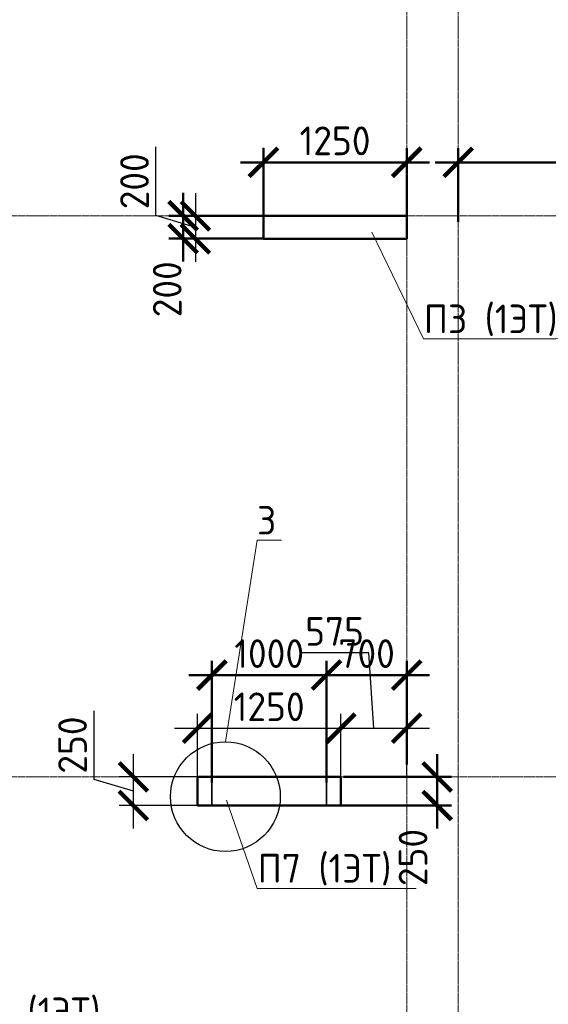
# Model space of a CAD drawing. Header units: millimetres. Extents: x 263826 to 1718326, y -423071 to 70137.
# Tile 148 of 256: x 360267 to 364880, y -79533 to -70931. Entities that reach past the tile are written whole.
import ezdxf
from ezdxf import colors
from ezdxf.entities.mleader import LeaderData, LeaderLine
from ezdxf.math import Vec2, Vec3

# ---------------------------------------------------------------- set-up
doc = ezdxf.new("R2010")
doc.units = ezdxf.units.MM
doc.linetypes.add('______5', pattern=[1100, 800, -100, 100, -100])
doc.linetypes.add('осевая', pattern=[50.8, 31.75, -6.35, 6.35, -6.35])
doc.layers.add('Колонна_ бетон', color=7, linetype='Continuous', lineweight=50, true_color=0xb4b496)
for name, color, linetype, lineweight in [('Конструкции 0.5', 5, 'Continuous', 50), ('Надписи', 200, 'Continuous', 18), ('Оси', 40, '______5', 18), ('подоснова', 151, 'Continuous', 5), ('РАЗМЕРЫ', 1, 'Continuous', 9), ('Узлы', 7, 'Continuous', 0)]:
    doc.layers.add(name, color=color, linetype=linetype, lineweight=lineweight)
doc.styles.add('GOST-2.304_Type-B', font='GOST_Common.ttf')
doc.dimstyles.new('СПДС', dxfattribs={"dimscale": 100, "dimtxt": 2.5, "dimasz": 2.5, "dimexe": 1.25, "dimexo": 0, "dimtad": 1, "dimdec": 0, "dimtxsty": 'GOST-2.304_Type-B', "dimblk": 'ARCHTICK', "dimcen": 2.5, "dimdle": 2, "dimadec": 0, "dimazin": 2, "dimtfac": 0.75, "dimtdec": 0, "dimtmove": 1, "dimatfit": 3, "dimfxl": 1, "dimtolj": 1, "dimarcsym": 1})

# ---------------------------------------------------------------- blocks, each defined once
blk = doc.blocks.new('_ArchTick')
at = {"color": 0, "linetype": 'ByBlock', "const_width": 0.15}
blk.add_lwpolyline([(-0.5, -0.5), (0.5, 0.5)], dxfattribs=at)
blk = doc.blocks.new('*D3124')
at = {"layer": 'DEFPOINTS', "color": 0, "transparency": 16777216}
for p in [(362394.3, -72176.7), (362394.3, -72746.1), (363644.3, -72789.1)]:
    blk.add_point(p, dxfattribs=at)
at = {"layer": 'РАЗМЕРЫ', "color": 0, "lineweight": -2, "transparency": 16777216}
for p, q in [((362394.3, -72746.1), (362394.3, -72051.7)), ((363644.3, -72789.1), (363644.3, -72051.7)), ((363844.3, -72176.7), (362194.3, -72176.7))]:
    blk.add_line(p, q, dxfattribs=at)
at = {"layer": 'РАЗМЕРЫ', "color": 0, "lineweight": -2, "transparency": 16777216, "xscale": 250, "yscale": 250, "zscale": 250, "rotation": 180}
blk.add_blockref('_ArchTick', (362394.3, -72176.7), dxfattribs=at)
at = {"layer": 'РАЗМЕРЫ', "color": 0, "lineweight": -2, "transparency": 16777216, "xscale": 250, "yscale": 250, "zscale": 250}
blk.add_blockref('_ArchTick', (363644.3, -72176.7), dxfattribs=at)
at = {"layer": 'РАЗМЕРЫ', "color": 0, "lineweight": 0, "transparency": 16777216, "insert": (363019.3, -71989.2), "char_height": 250, "attachment_point": 5, "style": 'GOST-2.304_Type-B'}
blk.add_mtext('\\A1;1250', dxfattribs=at)
blk = doc.blocks.new('*D3125')
at = {"layer": 'DEFPOINTS', "color": 0, "transparency": 16777216}
for p in [(362473.9, -72646.1), (361800.1, -72846.1), (362473.9, -72846.1)]:
    blk.add_point(p, dxfattribs=at)
at = {"layer": 'РАЗМЕРЫ', "color": 0, "lineweight": -2, "transparency": 16777216}
for p, q in [((361456.3, -72643), (361456.3, -72043)), ((361800.1, -72446.1), (361800.1, -73046.1)), ((361800.1, -72746.1), (361456.3, -72643)), ((362473.9, -72646.1), (361675.1, -72646.1)), ((362473.9, -72846.1), (361675.1, -72846.1))]:
    blk.add_line(p, q, dxfattribs=at)
at = {"layer": 'РАЗМЕРЫ', "color": 0, "lineweight": -2, "transparency": 16777216, "xscale": 250, "yscale": 250, "zscale": 250}
for p, rotation in [((361800.1, -72646.1), 90), ((361800.1, -72846.1), 270)]:
    blk.add_blockref('_ArchTick', p, dxfattribs=dict(at, rotation=rotation))
at = {"layer": 'РАЗМЕРЫ', "color": 0, "lineweight": 0, "transparency": 16777216, "insert": (361268.8, -72343), "char_height": 250, "attachment_point": 5, "rotation": 90, "style": 'GOST-2.304_Type-B'}
blk.add_mtext('\\A1;200', dxfattribs=at)
blk = doc.blocks.new('*D3134')
at = {"layer": 'DEFPOINTS', "color": 0, "transparency": 16777216}
for p in [(361259.1, -77546.1), (361943, -77546.1), (361943, -77796.1)]:
    blk.add_point(p, dxfattribs=at)
at = {"layer": 'РАЗМЕРЫ', "color": 0, "lineweight": -2, "transparency": 16777216}
for p, q in [((360915.4, -77568), (360915.4, -76968)), ((361259.1, -77996.1), (361259.1, -77346.1)), ((361259.1, -77671.1), (360915.4, -77568)), ((361943, -77546.1), (361134.1, -77546.1)), ((361943, -77796.1), (361134.1, -77796.1))]:
    blk.add_line(p, q, dxfattribs=at)
at = {"layer": 'РАЗМЕРЫ', "color": 0, "lineweight": -2, "transparency": 16777216, "xscale": 250, "yscale": 250, "zscale": 250}
for p, rotation in [((361259.1, -77546.1), 90), ((361259.1, -77796.1), 270)]:
    blk.add_blockref('_ArchTick', p, dxfattribs=dict(at, rotation=rotation))
at = {"layer": 'РАЗМЕРЫ', "color": 0, "lineweight": 0, "transparency": 16777216, "insert": (360727.9, -77268), "char_height": 250, "attachment_point": 5, "rotation": 90, "style": 'GOST-2.304_Type-B'}
blk.add_mtext('\\A1;250', dxfattribs=at)
blk = doc.blocks.new('*D3135')
at = {"layer": 'DEFPOINTS', "color": 0, "transparency": 16777216}
for p in [(363069.1, -77120.9), (361819.1, -77546.1), (363069.1, -77546.1)]:
    blk.add_point(p, dxfattribs=at)
at = {"layer": 'РАЗМЕРЫ', "color": 0, "lineweight": -2, "transparency": 16777216}
for p, q in [((361819.1, -77546.1), (361819.1, -76995.9)), ((363069.1, -77546.1), (363069.1, -76995.9)), ((361619.1, -77120.9), (363269.1, -77120.9))]:
    blk.add_line(p, q, dxfattribs=at)
at = {"layer": 'РАЗМЕРЫ', "color": 0, "lineweight": -2, "transparency": 16777216, "xscale": 250, "yscale": 250, "zscale": 250, "rotation": 180}
blk.add_blockref('_ArchTick', (361819.1, -77120.9), dxfattribs=at)
at = {"layer": 'РАЗМЕРЫ', "color": 0, "lineweight": -2, "transparency": 16777216, "xscale": 250, "yscale": 250, "zscale": 250}
blk.add_blockref('_ArchTick', (363069.1, -77120.9), dxfattribs=at)
at = {"layer": 'РАЗМЕРЫ', "color": 0, "lineweight": 0, "transparency": 16777216, "insert": (362444.1, -76933.4), "char_height": 250, "attachment_point": 5, "style": 'GOST-2.304_Type-B'}
blk.add_mtext('\\A1;1250', dxfattribs=at)
blk = doc.blocks.new('*D3037')
at = {"layer": 'DEFPOINTS', "color": 0, "transparency": 16777216}
for p in [(363644.3, -77120.9), (363069.1, -77399.4), (363644.3, -77532.3)]:
    blk.add_point(p, dxfattribs=at)
at = {"layer": 'РАЗМЕРЫ', "color": 0, "lineweight": -2, "transparency": 16777216}
for p, q in [((363315.4, -76462.8), (362715.4, -76462.8)), ((363356.7, -77120.9), (363315.4, -76462.8)), ((363069.1, -77399.4), (363069.1, -76995.9)), ((363644.3, -77532.3), (363644.3, -76995.9)), ((362869.1, -77120.9), (363844.3, -77120.9))]:
    blk.add_line(p, q, dxfattribs=at)
at = {"layer": 'РАЗМЕРЫ', "color": 0, "lineweight": -2, "transparency": 16777216, "xscale": 250, "yscale": 250, "zscale": 250, "rotation": 180}
blk.add_blockref('_ArchTick', (363069.1, -77120.9), dxfattribs=at)
at = {"layer": 'РАЗМЕРЫ', "color": 0, "lineweight": -2, "transparency": 16777216, "xscale": 250, "yscale": 250, "zscale": 250}
blk.add_blockref('_ArchTick', (363644.3, -77120.9), dxfattribs=at)
at = {"layer": 'РАЗМЕРЫ', "color": 0, "lineweight": 0, "transparency": 16777216, "insert": (363015.4, -76275.3), "char_height": 250, "attachment_point": 5, "style": 'GOST-2.304_Type-B'}
blk.add_mtext('\\A1;575', dxfattribs=at)
blk = doc.blocks.new('_None')
blk = doc.blocks.new('*D3267')
at = {"layer": 'DEFPOINTS', "color": 0, "transparency": 16777216}
for p in [(370310.1, -195462.1), (370310.1, -195980.5, -360), (371560.1, -196080.5, -360)]:
    blk.add_point(p, dxfattribs=at)
at = {"layer": 'РАЗМЕРЫ', "color": 0, "lineweight": -2, "transparency": 16777216}
for p, q in [((370310.1, -195980.5), (370310.1, -195337.1)), ((371560.1, -196080.5), (371560.1, -195337.1)), ((371760.1, -195462.1), (370110.1, -195462.1))]:
    blk.add_line(p, q, dxfattribs=at)
at = {"layer": 'РАЗМЕРЫ', "color": 0, "lineweight": -2, "transparency": 16777216, "xscale": 250, "yscale": 250, "zscale": 250, "rotation": 180}
blk.add_blockref('_ArchTick', (370310.1, -195462.1), dxfattribs=at)
at = {"layer": 'РАЗМЕРЫ', "color": 0, "lineweight": -2, "transparency": 16777216, "xscale": 250, "yscale": 250, "zscale": 250}
blk.add_blockref('_ArchTick', (371560.1, -195462.1), dxfattribs=at)
at = {"layer": 'РАЗМЕРЫ', "color": 0, "lineweight": 0, "transparency": 16777216, "insert": (370935.1, -195274.6), "char_height": 250, "attachment_point": 5, "style": 'GOST-2.304_Type-B'}
blk.add_mtext('\\A1;1250', dxfattribs=at)
blk = doc.blocks.new('*D3268')
at = {"layer": 'DEFPOINTS', "color": 0, "transparency": 16777216}
for p in [(370434.2, -195928.6, -360), (369608.7, -196128.6), (370310.1, -196128.6, -360)]:
    blk.add_point(p, dxfattribs=at)
at = {"layer": 'РАЗМЕРЫ', "color": 0, "lineweight": -2, "transparency": 16777216}
for p, q in [((369608.7, -195728.6), (369608.7, -196328.6)), ((370434.2, -195928.6), (369483.7, -195928.6)), ((370310.1, -196128.6), (369483.7, -196128.6))]:
    blk.add_line(p, q, dxfattribs=at)
at = {"layer": 'РАЗМЕРЫ', "color": 0, "lineweight": -2, "transparency": 16777216, "xscale": 250, "yscale": 250, "zscale": 250}
for p, rotation in [((369608.7, -195928.6), 90), ((369608.7, -196128.6), 270)]:
    blk.add_blockref('_ArchTick', p, dxfattribs=dict(at, rotation=rotation))
at = {"layer": 'РАЗМЕРЫ', "color": 0, "lineweight": 0, "transparency": 16777216, "insert": (369469.9, -196570.7), "char_height": 250, "attachment_point": 5, "rotation": 90, "style": 'GOST-2.304_Type-B'}
blk.add_mtext('\\A1;200', dxfattribs=at)
blk = doc.blocks.new('*D3269')
at = {"layer": 'DEFPOINTS', "color": 0, "transparency": 16777216}
for p in [(375260.1, -195462.1), (372010, -195980.5), (375260.1, -195980.5, -360)]:
    blk.add_point(p, dxfattribs=at)
at = {"layer": 'РАЗМЕРЫ', "color": 0, "lineweight": -2, "transparency": 16777216}
for p, q in [((372010, -195980.5), (372010, -195337.1)), ((375260.1, -195980.5), (375260.1, -195337.1)), ((371810, -195462.1), (375460.1, -195462.1))]:
    blk.add_line(p, q, dxfattribs=at)
at = {"layer": 'РАЗМЕРЫ', "color": 0, "lineweight": -2, "transparency": 16777216, "xscale": 250, "yscale": 250, "zscale": 250, "rotation": 180}
blk.add_blockref('_ArchTick', (372010, -195462.1), dxfattribs=at)
at = {"layer": 'РАЗМЕРЫ', "color": 0, "lineweight": -2, "transparency": 16777216, "xscale": 250, "yscale": 250, "zscale": 250}
blk.add_blockref('_ArchTick', (375260.1, -195462.1), dxfattribs=at)
at = {"layer": 'РАЗМЕРЫ', "color": 0, "lineweight": 0, "transparency": 16777216, "insert": (373635.1, -195274.6), "char_height": 250, "attachment_point": 5, "style": 'GOST-2.304_Type-B'}
blk.add_mtext('\\A1;3250', dxfattribs=at)
blk = doc.blocks.new('*D3290')
at = {"layer": 'DEFPOINTS', "color": 0, "transparency": 16777216}
for p in [(370860.1, -199941.1), (371560, -200722.6), (370860.1, -200880.5, -360)]:
    blk.add_point(p, dxfattribs=at)
at = {"layer": 'РАЗМЕРЫ', "color": 0, "lineweight": -2, "transparency": 16777216}
for p, q in [((370860.1, -200880.5), (370860.1, -199816.1)), ((371560, -200722.6), (371560, -199816.1)), ((371760, -199941.1), (370660.1, -199941.1))]:
    blk.add_line(p, q, dxfattribs=at)
at = {"layer": 'РАЗМЕРЫ', "color": 0, "lineweight": -2, "transparency": 16777216, "xscale": 250, "yscale": 250, "zscale": 250, "rotation": 180}
blk.add_blockref('_ArchTick', (370860.1, -199941.1), dxfattribs=at)
at = {"layer": 'РАЗМЕРЫ', "color": 0, "lineweight": -2, "transparency": 16777216, "xscale": 250, "yscale": 250, "zscale": 250}
blk.add_blockref('_ArchTick', (371560, -199941.1), dxfattribs=at)
at = {"layer": 'РАЗМЕРЫ', "color": 0, "lineweight": 0, "transparency": 16777216, "insert": (371210.1, -199753.6), "char_height": 250, "attachment_point": 5, "style": 'GOST-2.304_Type-B'}
blk.add_mtext('\\A1;700', dxfattribs=at)
blk = doc.blocks.new('*D3291')
at = {"layer": 'DEFPOINTS', "color": 0, "transparency": 16777216}
for p in [(369860.1, -199941.1), (369860.1, -200880.5), (370860.1, -200880.5)]:
    blk.add_point(p, dxfattribs=at)
at = {"layer": 'РАЗМЕРЫ', "color": 0, "lineweight": -2, "transparency": 16777216}
for p, q in [((369860.1, -200880.5), (369860.1, -199816.1)), ((370860.1, -200880.5), (370860.1, -199816.1)), ((371060.1, -199941.1), (369660.1, -199941.1))]:
    blk.add_line(p, q, dxfattribs=at)
at = {"layer": 'РАЗМЕРЫ', "color": 0, "lineweight": -2, "transparency": 16777216, "xscale": 250, "yscale": 250, "zscale": 250, "rotation": 180}
blk.add_blockref('_ArchTick', (369860.1, -199941.1), dxfattribs=at)
at = {"layer": 'РАЗМЕРЫ', "color": 0, "lineweight": -2, "transparency": 16777216, "xscale": 250, "yscale": 250, "zscale": 250}
blk.add_blockref('_ArchTick', (370860.1, -199941.1), dxfattribs=at)
at = {"layer": 'РАЗМЕРЫ', "color": 0, "lineweight": 0, "transparency": 16777216, "insert": (370360.1, -199753.6), "char_height": 250, "attachment_point": 5, "style": 'GOST-2.304_Type-B'}
blk.add_mtext('\\A1;1000', dxfattribs=at)
blk = doc.blocks.new('*D3292')
at = {"layer": 'DEFPOINTS', "color": 0, "transparency": 16777216}
for p in [(371007.7, -200830.5, -560), (370860, -201080.5, -200), (371826.2, -201080.5)]:
    blk.add_point(p, dxfattribs=at)
at = {"layer": 'РАЗМЕРЫ', "color": 0, "lineweight": -2, "transparency": 16777216}
for p, q in [((371826.2, -200630.5), (371826.2, -201280.5)), ((371007.7, -200830.5), (371951.2, -200830.5)), ((370860, -201080.5), (371951.2, -201080.5))]:
    blk.add_line(p, q, dxfattribs=at)
at = {"layer": 'РАЗМЕРЫ', "color": 0, "lineweight": -2, "transparency": 16777216, "xscale": 250, "yscale": 250, "zscale": 250}
for p, rotation in [((371826.2, -200830.5), 90), ((371826.2, -201080.5), 270)]:
    blk.add_blockref('_ArchTick', p, dxfattribs=dict(at, rotation=rotation))
at = {"layer": 'РАЗМЕРЫ', "color": 0, "lineweight": 0, "transparency": 16777216, "insert": (371615.7, -201534.4), "char_height": 250, "attachment_point": 5, "rotation": 90, "style": 'GOST-2.304_Type-B'}
blk.add_mtext('\\A1;250', dxfattribs=at)
blk = doc.blocks.new('оси2')
at = {"layer": 'Оси', "color": 16, "linetype": 'осевая', "lineweight": 0, "ltscale": 0.5, "transparency": 33554687}
for p, q in [((991945.5, 4955.2), (991945.5, -20287.7)), ((992395.5, 4955.2), (992395.5, -20293.6)), ((979200, -9792.9), (1032582.1, -9792.9)), ((979200, -14692.9), (1032582.1, -14692.9))]:
    blk.add_line(p, q, dxfattribs=at)
blk = doc.blocks.new('51151')
at = {"layer": 'Колонна_ бетон', "color": 180, "linetype": 'Continuous', "lineweight": 35, "transparency": 33554687}
for p, q in [((370310, -195930.5, 360), (370310, -196130.5, 360)), ((371560, -195930.5, 360), (370310, -195930.5, 360)), ((371560, -196130.5, 360), (371560, -195930.5, 360)), ((370310, -196130.5, 360), (371560, -196130.5, 360)), ((369860, -200830.5, 360), (369860, -201080.5, 360)), ((369860, -200830.5), (370860, -200830.5)), ((370860, -200830.5, 360), (370860, -201080.5, 360)), ((370860, -201080.5, 360), (369860, -201080.5, 360))]:
    blk.add_line(p, q, dxfattribs=at)
at = {"layer": 'РАЗМЕРЫ'}
blk.add_blockref('оси2', (-620385.4, -186137.6, -560), dxfattribs=at)
at = {"layer": 'РАЗМЕРЫ', "color": 146, "lineweight": 0}
for base, p1, p2, picture, middle in [((370310.1, -195462.1, 560), (371560.1, -196080.5, 200), (370310.1, -195980.5, 200), '*D3267', (370935.1, -195274.6, 560)), ((375260.1, -195462.1, 560), (372010, -195980.5, 560), (375260.1, -195980.5, 200), '*D3269', (373635.1, -195274.6, 560)), ((369860.1, -199941.1, 560), (370860.1, -200880.5, 560), (369860.1, -200880.5, 560), '*D3291', (370360.1, -199753.6, 560)), ((370860.1, -199941.1, 560), (371560, -200722.6, 560), (370860.1, -200880.5, 200), '*D3290', (371210.1, -199753.6, 560))]:
    dim = blk.add_linear_dim(base=base, p1=p1, p2=p2, dimstyle='СПДС', override={"dimtofl": 0}, dxfattribs=at)
    dim.commit()
    dim.dimension.update_dxf_attribs({"geometry": picture, "text_midpoint": middle})
for base, p1, p2, picture, middle in [((369608.7, -196128.6, 560), (370434.2, -195928.6, 200), (370310.1, -196128.6, 200), '*D3268', (369657.4, -196570.7, 560)), ((371826.2, -201080.5, 560), (371007.7, -200830.5), (370860, -201080.5, 360), '*D3292', (371803.2, -201534.4, 560))]:
    dim = blk.add_linear_dim(base=base, p1=p1, p2=p2, angle=90, dimstyle='СПДС', override={"dimtofl": 0}, dxfattribs=at)
    dim.commit()
    dim.dimension.update_dxf_attribs({"geometry": picture, "text_midpoint": middle, "dimtype": 128})
at = {"layer": 'Надписи', "color": 4, "ltscale": 0.3}
ml = blk.add_multileader_mtext('Standard', dxfattribs=at)
ml.set_content('П2 (2-5ЭТ)', color=4, style='GOST-2.304_Type-B')
ml.set_leader_properties(color=256, linetype='ByLayer', lineweight=15)
ml.set_arrow_properties(name='NONE')
ml.build(insert=Vec2(0, 0))
ml.multileader.update_dxf_attribs({"text_left_attachment_type": 6, "text_right_attachment_type": 6, "dogleg_length": 0.1, "arrow_head_size": 18})
ctx = ml.context
ctx.base_point, ctx.char_height, ctx.arrow_head_size, ctx.landing_gap_size, ctx.plane_origin = Vec3(368775, -197352.1, 360), 250, 18, 20, Vec3(367601.7, -196115.6, 360)
ctx.left_attachment, ctx.right_attachment, ctx.text_align_type = 6, 6, 1
notes = []
notes.append((ctx, [(0, (1, 1, 0), (370350.7, -197352.1, 360), (-1, 0), 0.1, [(2, [(371238.7, -196130.5, 360), (371238.7, -196130.5, 360), (371238.7, -196130.5, 360)], 0, [])])]))
ctx.mtext.insert, ctx.mtext.alignment, ctx.mtext.flow_direction = Vec3(369562.8, -197052.1, 360), 2, 5
at = {"layer": 'Надписи', "color": 0, "ltscale": 0.3}
ml = blk.add_multileader_mtext('Standard', dxfattribs=at)
ml.set_content('{\\C256;П5 }(2-5ЭТ)', color=4, style='GOST-2.304_Type-B')
ml.set_leader_properties(color=256, linetype='ByLayer', lineweight=15)
ml.set_arrow_properties(name='NONE')
ml.build(insert=Vec2(0, 0))
ml.multileader.update_dxf_attribs({"text_left_attachment_type": 6, "text_right_attachment_type": 6, "dogleg_length": 0.1, "arrow_head_size": 18})
ctx = ml.context
ctx.base_point, ctx.char_height, ctx.arrow_head_size, ctx.landing_gap_size, ctx.plane_origin = Vec3(368410, -202622.7, 560), 250, 18, 20, Vec3(367094.1, -201065.7, 560)
ctx.left_attachment, ctx.right_attachment, ctx.text_align_type = 6, 6, 1
notes.append((ctx, [(0, (1, 1, 0), (369985.7, -202622.7, 560), (-1, 0), 0.1, [(2, [(370679.3, -201080.5, 560), (370679.3, -201080.5, 560), (370679.3, -201080.5, 560)], 0, [])])]))
ctx.mtext.insert, ctx.mtext.alignment, ctx.mtext.flow_direction = Vec3(369197.8, -202322.7, 560), 2, 5
for ctx, leaders in notes:
    for number, flags, end, landing, length, lines in leaders:
        leader = LeaderData()
        leader.index, (leader.has_last_leader_line, leader.has_dogleg_vector, leader.attachment_direction) = number, flags
        leader.last_leader_point, leader.dogleg_vector, leader.dogleg_length = Vec3(end), Vec3(landing), length
        for number, points, colour, breaks in lines:
            line = LeaderLine()
            line.index, line.vertices, line.color, line.breaks = number, Vec3.list(points), colors.encode_raw_color(colour), breaks
            leader.lines.append(line)
        ctx.leaders.append(leader)

msp = doc.modelspace()

# ---------------------------------------------------------------- linework, layer by layer
at = {"color": 4, "lineweight": 30}
msp.add_circle((362062.04447, -77718.58209, 3797.37226), 479.12095, dxfattribs=at)
at = {"layer": 'Конструкции 0.5', "color": 30, "true_color": 0xf26722}
for p, q in [((363644.25096, -72646.10567, -360), (362394.25096, -72646.10567, -360)), ((362394.25096, -72646.10567, -360), (362394.25096, -72846.10567, -360)), ((363644.25096, -72846.10567, -360), (363644.25096, -72646.10567, -360)), ((362394.25096, -72846.10567, -360), (363644.25096, -72846.10567, -360))]:
    msp.add_line(p, q, dxfattribs=at)
at = {"layer": 'Конструкции 0.5', "color": 2}
for p, q in [((363069.08379, -77546.10567, -360), (361819.08382, -77546.10567, -360)), ((361819.08382, -77546.10567, -360), (361819.08382, -77796.10567, -360)), ((363069.08379, -77796.10567, -360), (363069.08379, -77546.10567, -360)), ((361819.08382, -77796.10567, -360), (363069.08379, -77796.10567, -360))]:
    msp.add_line(p, q, dxfattribs=at)

# ---------------------------------------------------------------- block references
at = {"layer": 'Конструкции 0.5', "color": 4}
msp.add_blockref('51151', (-7915.73855, 123284.35732, -559.99999), dxfattribs=at)

# ---------------------------------------------------------------- dimensions: what is measured, and where the dimension line sits
at = {"layer": 'РАЗМЕРЫ', "color": 30, "lineweight": 0, "true_color": 0xf26722}
for base, p1, p2, picture, middle in [((362394.25096, -72176.68768, -360), (363644.34672, -72789.0506, -360), (362394.25096, -72746.10567, -360), '*D3124', (363019.29884, -71989.18768, -360)), ((363069.08379, -77120.87348, -360), (361819.08382, -77546.10567, -360), (363069.08379, -77546.10567, -360), '*D3135', (362444.0838, -76933.37348, -360))]:
    dim = msp.add_linear_dim(base=base, p1=p1, p2=p2, dimstyle='СПДС', dxfattribs=at)
    dim.commit()
    dim.dimension.update_dxf_attribs({"geometry": picture, "text_midpoint": middle})
dim = msp.add_linear_dim(base=(361800.0729, -72846.10567, -360), p1=(362473.93895, -72646.10567, -360), p2=(362473.93895, -72846.10567, -360), angle=90, dimstyle='СПДС', dxfattribs=at)
dim.commit()
dim.dimension.update_dxf_attribs({"geometry": '*D3125', "text_midpoint": (361268.8229, -72580.48067, -360)})
dim = msp.add_linear_dim(base=(363644.34672, -77120.87348, -360), p1=(363069.08379, -77399.3763, -360), p2=(363644.34672, -77532.29711, -360), dimstyle='СПДС', dxfattribs=at)
dim.commit()
dim.dimension.update_dxf_attribs({"geometry": '*D3037', "text_midpoint": (363252.88962, -76462.80835, -360), "dimtype": 160})
at = {"layer": 'РАЗМЕРЫ', "color": 2, "lineweight": 0}
dim = msp.add_linear_dim(base=(361259.13665, -77546.10567, -360), p1=(361943.00233, -77796.10567, -360), p2=(361943.00233, -77546.10567, -360), angle=90, dimstyle='СПДС', dxfattribs=at)
dim.commit()
dim.dimension.update_dxf_attribs({"geometry": '*D3134', "text_midpoint": (360727.88665, -77505.48067, -360)})

# ---------------------------------------------------------------- leaders
at = {"layer": 'подоснова', "color": 30, "ltscale": 0.3, "true_color": 0xf26722}
ml = msp.add_multileader_mtext('Standard', dxfattribs=at)
ml.set_content('П7 (1ЭТ)', color=5, style='GOST-2.304_Type-B')
ml.set_leader_properties(color=256, linetype='ByLayer', lineweight=15)
ml.set_arrow_properties(name='NONE')
ml.build(insert=Vec2(0, 0))
ml.multileader.update_dxf_attribs({"text_left_attachment_type": 6, "text_right_attachment_type": 6, "dogleg_length": 0.1, "arrow_head_size": 18})
ctx = ml.context
ctx.base_point, ctx.char_height, ctx.arrow_head_size, ctx.landing_gap_size, ctx.plane_origin = Vec3(362339.50641, -78519.60627, 2380.00001), 250, 18, 20, Vec3(354734.08427, -76092.02836, 2380.00001)
ctx.left_attachment, ctx.right_attachment, ctx.text_align_type = 6, 6, 1
notes = []
notes.append((ctx, [(0, (1, 1, 0), (362339.40641, -78519.60627, 2380.00001), (1, 0), 0.1, [(0, [(362071.77703, -77749.97081, 2380.00001)], 0, [])])]))
ctx.mtext.insert, ctx.mtext.alignment, ctx.mtext.flow_direction = Vec3(362927.30944, -78219.60627, 2380.00001), 2, 5
ml = msp.add_multileader_mtext('Standard', dxfattribs=at)
ml.set_content('П13 (1ЭТ)', color=5, style='GOST-2.304_Type-B')
ml.set_leader_properties(color=256, linetype='ByLayer', lineweight=15)
ml.set_arrow_properties(name='NONE')
ml.build(insert=Vec2(0, 0))
ml.multileader.update_dxf_attribs({"text_left_attachment_type": 6, "text_right_attachment_type": 6, "dogleg_length": 0.1, "arrow_head_size": 18})
ctx = ml.context
ctx.base_point, ctx.char_height, ctx.arrow_head_size, ctx.landing_gap_size, ctx.plane_origin = Vec3(359677.68851, -79773.65975, -719.99999), 250, 18, 20, Vec3(352072.26637, -77346.08185, -719.99999)
ctx.left_attachment, ctx.right_attachment, ctx.text_align_type = 6, 6, 1
notes.append((ctx, [(0, (1, 1, 0), (359677.58851, -79773.65975, -719.99999), (1, 0), 0.1, [(0, [(359409.95913, -79004.02429, -719.99999)], 0, [])])]))
ctx.mtext.insert, ctx.mtext.alignment, ctx.mtext.flow_direction = Vec3(360327.99154, -79473.65975, -719.99999), 2, 5
at = {"layer": 'РАЗМЕРЫ', "color": 2, "lineweight": 0}
ml = msp.add_multileader_mtext('Standard', dxfattribs=at)
ml.set_content('3', color=5, style='GOST-2.304_Type-B')
ml.set_leader_properties(color=256, linetype='ByLayer', lineweight=15)
ml.set_arrow_properties(name='NONE')
ml.build(insert=Vec2(0, 0))
ml.multileader.update_dxf_attribs({"text_left_attachment_type": 6, "text_right_attachment_type": 6, "dogleg_length": 0.1, "arrow_head_size": 18})
ctx = ml.context
ctx.base_point, ctx.char_height, ctx.arrow_head_size, ctx.landing_gap_size, ctx.plane_origin = Vec3(362339.50641, -75479.17793, 2380.00001), 250, 18, 20, Vec3(354734.08427, -73051.60003, 2380.00001)
ctx.left_attachment, ctx.right_attachment, ctx.text_align_type = 6, 6, 1
notes.append((ctx, [(0, (1, 1, 0), (362339.40641, -75479.17793, 2380.00001), (1, 0), 0.1, [(0, [(362063.59415, -77239.46365, 2380.00001)], 0, [])])]))
ctx.mtext.insert, ctx.mtext.alignment, ctx.mtext.flow_direction = Vec3(362422.00641, -75179.17793, 2380.00001), 2, 5
at = {"layer": 'Узлы', "color": 30, "linetype": 'Continuous', "lineweight": 0, "true_color": 0xf26722}
ml = msp.add_multileader_mtext('Standard', dxfattribs=at)
ml.set_content('П3 (1ЭТ)', color=80, style='GOST-2.304_Type-B')
ml.set_leader_properties(color=256, linetype='ByLayer', lineweight=15)
ml.set_arrow_properties(name='NONE')
ml.build(insert=Vec2(0, 0))
ml.multileader.update_dxf_attribs({"text_left_attachment_type": 6, "text_right_attachment_type": 6, "dogleg_length": 0.1, "arrow_head_size": 18})
ctx = ml.context
ctx.base_point, ctx.char_height, ctx.arrow_head_size, ctx.landing_gap_size, ctx.plane_origin = Vec3(363790.12339, -73719.99164, -719.99999), 250, 18, 20, Vec3(354310.4505, -67361.26357, -719.99999)
ctx.left_attachment, ctx.right_attachment, ctx.text_align_type = 6, 6, 1
notes.append((ctx, [(0, (1, 1, 0), (363790.02339, -73719.99164, -719.99999), (1, 0), 0.1, [(0, [(363340.30191, -72786.18555, -719.99999)], 0, [])])]))
ctx.mtext.insert, ctx.mtext.alignment, ctx.mtext.flow_direction = Vec3(364377.92642, -73419.99164, -719.99999), 2, 5
for ctx, leaders in notes:
    for number, flags, end, landing, length, lines in leaders:
        leader = LeaderData()
        leader.index, (leader.has_last_leader_line, leader.has_dogleg_vector, leader.attachment_direction) = number, flags
        leader.last_leader_point, leader.dogleg_vector, leader.dogleg_length = Vec3(end), Vec3(landing), length
        for number, points, colour, breaks in lines:
            line = LeaderLine()
            line.index, line.vertices, line.color, line.breaks = number, Vec3.list(points), colors.encode_raw_color(colour), breaks
            leader.lines.append(line)
        ctx.leaders.append(leader)

doc.saveas('drawing.dxf')
